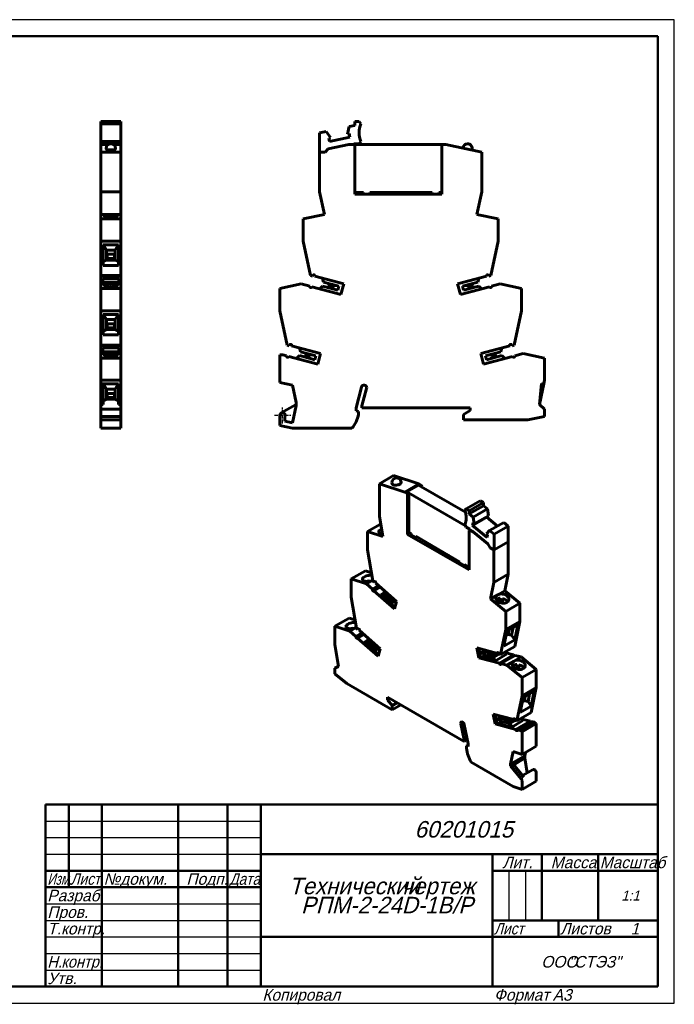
# Model space of a CAD drawing. Header units: millimetres. Extents: x 0 to 420, y 0 to 297.
# Tile 2 of 2: x 222 to 420, y 0 to 297. Entities that reach past the tile are written whole.
import ezdxf

# ---------------------------------------------------------------- set-up
doc = ezdxf.new("R2010")
doc.units = ezdxf.units.MM
doc.linetypes.add('CENTER_per1_scale0.031496', pattern=[1.6, 1, -0.2, 0.2, -0.2])
doc.styles.add('TextStyle_10', font='T-FLEX Type A.TTF', dxfattribs={"oblique": 15, "height": 3.5})
doc.styles.add('TextStyle_2', font='T-FLEX Type A.TTF', dxfattribs={"oblique": 15, "height": 3.5})
doc.styles.add('TextStyle_3', font='T-FLEX Type A.TTF', dxfattribs={"width": 0.744064, "oblique": 15, "height": 3.5})
doc.styles.add('TextStyle_4', font='T-FLEX Type A.TTF', dxfattribs={"width": 0.883061, "oblique": 15, "height": 3.5})
doc.styles.add('TextStyle_5', font='T-FLEX Type A.TTF', dxfattribs={"width": 0.883061, "oblique": 15, "height": 3.5})
doc.styles.add('TextStyle_6', font='T-FLEX Type A.TTF', dxfattribs={"width": 0.94413, "oblique": 15, "height": 3.5})
doc.styles.add('TextStyle_7', font='T-FLEX Type A.TTF', dxfattribs={"width": 0.98844, "oblique": 15, "height": 3.5})
doc.styles.add('TextStyle_8', font='T-FLEX Type A.TTF', dxfattribs={"oblique": 15, "height": 5})
doc.styles.add('TextStyle_9', font='T-FLEX Type A.TTF', dxfattribs={"oblique": 15, "height": 3})

# ---------------------------------------------------------------- blocks, each defined once
blk = doc.blocks.new('_FR1Страница_1')
at = {"color": 7, "linetype": 'Continuous', "lineweight": 25}
for p, q in [((420, 297), (0, 297)), ((420, 0), (420, 297)), ((230, 55), (295, 55)), ((230, 50), (295, 50)), ((230, 45), (295, 45)), ((370, 40), (370, 25)), ((375, 40), (375, 25)), ((230, 30), (295, 30)), ((230, 25), (295, 25)), ((230, 20), (295, 20)), ((365, 20), (415, 20)), ((385, 20), (385, 20)), ((230, 15), (295, 15)), ((230, 10), (295, 10)), ((0, 0), (420, 0))]:
    blk.add_line(p, q, dxfattribs=at)
at = {"color": 7, "linetype": 'Continuous', "lineweight": 50}
for p, q in [((20, 292), (415, 292)), ((415, 292), (415, 5)), ((230, 5), (230, 60)), ((230, 60), (415, 60)), ((237, 60), (237, 35)), ((247, 60), (247, 5)), ((270, 60), (270, 5)), ((285, 60), (285, 5)), ((295, 60), (295, 5)), ((295, 45), (415, 45)), ((365, 45), (365, 5)), ((380, 45), (380, 25)), ((397, 45), (397, 25)), ((230, 40), (295, 40)), ((365, 40), (415, 40)), ((230, 35), (295, 35)), ((365, 25), (415, 25)), ((385, 25), (385, 20)), ((295, 20), (415, 20)), ((415, 5), (20, 5))]:
    blk.add_line(p, q, dxfattribs=at)
at = {"color": 7, "oblique": 15}
for s, height, style, p in [('60201015', 5, 'TextStyle_8', (341.48, 50)), ('Лит.', 3.5, 'TextStyle_2', (368.03, 40.76)), ('Масса', 3.5, 'TextStyle_2', (382.65, 40.76)), ('№', 3.5, 'TextStyle_2', (247.5, 35.75)), ('Подп.', 3.5, 'TextStyle_2', (272.53, 35.75)), ('докум.', 3.5, 'TextStyle_2', (252.5, 35.75)), ('Технический', 5, 'TextStyle_8', (303.55, 32.88)), ('чертеж', 5, 'TextStyle_8', (337.51, 32.88)), ('Разраб.', 3.5, 'TextStyle_2', (230.5, 30.75)), ('1:1', 3, 'TextStyle_9', (403.99, 31)), ('РПМ-2-24D-1B/P', 5, 'TextStyle_8', (307.18, 27.12)), ('Пров.', 3.5, 'TextStyle_2', (230.5, 25.75)), ('Т.контр.', 3.5, 'TextStyle_2', (230.5, 20.75)), ('Листов', 3.5, 'TextStyle_2', (385.5, 20.75)), ('1', 3.5, 'TextStyle_10', (406.78, 20.75)), ('ООО', 3.5, 'TextStyle_2', (379.78, 10.75)), ('"СТЭЗ"', 3.5, 'TextStyle_2', (388.03, 10.75)), ('Утв.', 3.5, 'TextStyle_2', (230.5, 5.75)), ('Копировал', 3.5, 'TextStyle_2', (295.5, 0.75)), ('Формат', 3.5, 'TextStyle_2', (365.5, 0.75)), ('A3', 3.5, 'TextStyle_2', (383.24, 0.75))]:
    blk.add_text(s, height=height, dxfattribs=dict(at, style=style)).set_placement(p)
for s, style, width, p in [('Масштаб', 'TextStyle_7', 0.98844, (397.5, 40.76)), ('Изм.', 'TextStyle_3', 0.744064, (230.5, 35.75)), ('Лист', 'TextStyle_4', 0.883061, (237.5, 35.75)), ('Дата', 'TextStyle_5', 0.883061, (285.5, 35.75)), ('Лист', 'TextStyle_4', 0.883061, (365.5, 20.75)), ('Н.', 'TextStyle_6', 0.94413, (230.5, 10.75)), ('контр.', 'TextStyle_6', 0.94413, (234.75, 10.75))]:
    blk.add_text(s, height=3.5, dxfattribs=dict(at, style=style, width=width)).set_placement(p)
blk = doc.blocks.new('Страница_1')
at = {"color": 7, "linetype": 'Continuous', "lineweight": 60}
for p, q in [((246.679, 265.548), (246.679, 266.232)), ((252.729, 266.232), (246.679, 266.232)), ((246.679, 262.882), (246.679, 265.548)), ((252.729, 265.548), (246.679, 265.548)), ((252.729, 266.232), (252.729, 265.548)), ((252.729, 262.882), (252.729, 265.548)), ((321.693, 264.726), (321.226, 262.474)), ((323.399, 265.088), (321.693, 264.726)), ((323.399, 266.232), (323.399, 265.088)), ((324.761, 266.232), (323.399, 266.232)), ((325.248, 265.548), (324.761, 266.232)), ((246.679, 260.215), (246.679, 262.882)), ((252.729, 260.215), (252.729, 262.882)), ((314.73, 263.245), (312.799, 262.835)), ((312.799, 262.835), (312.799, 257.032)), ((316.072, 261.379), (314.73, 263.245)), ((321.226, 262.474), (321.743, 262.584)), ((321.743, 262.584), (321.965, 261.537)), ((246.654, 259.337), (246.654, 257.032)), ((246.654, 259.337), (248.962, 259.337)), ((252.729, 260.215), (246.679, 260.215)), ((246.679, 259.532), (246.679, 260.215)), ((246.679, 259.332), (246.679, 259.532)), ((249.485, 259.532), (246.679, 259.532)), ((247.154, 259.337), (247.154, 259.532)), ((252.729, 259.532), (249.916, 259.532)), ((250.443, 259.337), (252.754, 259.337)), ((252.254, 259.532), (252.254, 259.337)), ((252.729, 260.215), (252.729, 259.532)), ((252.729, 259.532), (252.729, 259.332)), ((252.754, 259.337), (252.754, 257.032)), ((315.426, 258.009), (321.649, 259.332)), ((315.556, 261.269), (316.072, 261.379)), ((315.778, 260.222), (315.556, 261.269)), ((321.965, 261.537), (315.778, 260.222)), ((323.249, 259.332), (321.649, 259.332)), ((323.134, 259.532), (324.761, 259.532)), ((323.249, 259.332), (323.134, 259.532)), ((323.449, 258.985), (323.249, 259.332)), ((323.313, 259.332), (349.888, 259.332)), ((323.449, 258.985), (323.449, 244.332)), ((324.761, 259.532), (325.248, 260.215)), ((349.952, 259.337), (349.749, 258.985)), ((349.749, 258.985), (349.749, 244.332)), ((349.952, 259.337), (350.952, 259.337)), ((350.952, 259.337), (361.799, 257.032)), ((246.654, 257.032), (246.654, 245.053)), ((246.654, 257.032), (252.754, 257.032)), ((248.304, 258.15), (248.304, 257.952)), ((251.104, 257.952), (251.104, 258.15)), ((252.754, 257.032), (252.754, 245.053)), ((312.799, 257.032), (312.899, 257.032)), ((312.799, 245.053), (312.799, 256.982)), ((312.899, 256.982), (312.799, 256.982)), ((312.899, 257.032), (314.449, 257.032)), ((312.899, 257.032), (312.899, 256.982)), ((314.449, 257.032), (315.426, 258.009)), ((358.848, 257.659), (358.884, 258.007)), ((361.799, 257.032), (361.799, 245.053)), ((246.654, 238.204), (246.654, 245.053)), ((246.654, 245.053), (252.754, 245.053)), ((252.754, 245.053), (252.754, 238.204)), ((312.799, 245.053), (314.255, 238.204)), ((326.019, 244.832), (323.449, 244.832)), ((349.749, 244.332), (323.449, 244.332)), ((323.989, 244.832), (323.989, 244.332)), ((325.009, 244.832), (325.009, 244.332)), ((326.019, 244.832), (326.019, 244.332)), ((328.019, 244.332), (328.019, 244.832)), ((346.809, 244.832), (328.019, 244.832)), ((329.029, 244.832), (329.029, 244.332)), ((330.049, 244.832), (330.049, 244.332)), ((333.399, 244.532), (333.199, 244.332)), ((334.069, 244.532), (333.399, 244.532)), ((334.069, 244.832), (334.069, 244.332)), ((335.089, 244.832), (335.089, 244.332)), ((345.689, 244.832), (345.689, 244.332)), ((346.149, 244.832), (346.149, 244.332)), ((346.809, 244.832), (346.809, 244.332)), ((348.809, 244.332), (348.809, 244.832)), ((349.749, 244.832), (348.809, 244.832)), ((349.469, 244.832), (349.469, 244.332)), ((360.343, 238.204), (361.799, 245.053)), ((246.654, 236.832), (246.654, 238.204)), ((246.654, 238.204), (249.704, 238.204)), ((249.704, 238.204), (252.754, 238.204)), ((252.754, 236.832), (252.754, 238.204)), ((314.255, 238.204), (307.799, 236.832)), ((366.799, 236.832), (360.343, 238.204)), ((246.654, 236.832), (246.654, 230.098)), ((252.754, 236.832), (246.654, 236.832)), ((252.754, 236.832), (252.754, 230.098)), ((307.799, 236.832), (307.799, 230.098)), ((366.799, 236.832), (366.799, 230.098)), ((246.654, 219.729), (246.654, 230.098)), ((252.754, 230.098), (246.654, 230.098)), ((252.054, 229.009), (247.354, 229.009)), ((247.354, 229.009), (247.354, 222.785)), ((247.529, 229.009), (248.404, 227.44)), ((251.88, 229.009), (251.004, 227.44)), ((252.054, 222.785), (252.054, 229.009)), ((252.754, 219.729), (252.754, 230.098)), ((307.799, 230.098), (310.003, 219.729)), ((364.595, 219.729), (366.799, 230.098)), ((248.404, 224.408), (248.404, 227.44)), ((248.404, 227.44), (251.004, 227.44)), ((248.604, 226.153), (248.404, 226.349)), ((250.804, 226.153), (248.604, 226.153)), ((248.604, 226.153), (248.604, 224.923)), ((251.004, 226.349), (250.804, 226.153)), ((250.804, 226.153), (250.804, 224.923)), ((251.004, 227.44), (251.004, 224.408)), ((247.354, 223.944), (248.404, 224.408)), ((248.404, 225.119), (248.604, 224.923)), ((251.004, 224.695), (248.404, 224.695)), ((251.004, 224.408), (248.404, 224.408)), ((248.604, 224.923), (250.804, 224.923)), ((250.804, 224.923), (251.004, 225.119)), ((252.054, 223.944), (251.004, 224.408)), ((247.354, 222.785), (252.054, 222.785)), ((246.654, 219.557), (246.654, 219.729)), ((246.654, 219.729), (252.754, 219.729)), ((246.654, 219.557), (252.754, 219.557)), ((246.654, 219.523), (246.654, 219.551)), ((246.654, 219.523), (252.754, 219.523)), ((246.654, 217.204), (246.654, 219.523)), ((246.654, 215.832), (246.654, 217.204)), ((249.704, 217.204), (246.654, 217.204)), ((247.304, 217.719), (247.304, 218.89)), ((252.104, 218.89), (247.304, 218.89)), ((247.304, 217.719), (247.304, 217.204)), ((247.304, 217.719), (252.104, 217.719)), ((248.254, 217.204), (248.254, 217.362)), ((251.154, 217.362), (248.254, 217.362)), ((252.754, 217.204), (249.704, 217.204)), ((251.154, 217.362), (251.154, 217.204)), ((252.104, 218.89), (252.104, 217.719)), ((252.104, 217.204), (252.104, 217.719)), ((252.754, 219.557), (252.754, 219.729)), ((252.754, 219.523), (252.754, 219.551)), ((252.754, 217.204), (252.754, 219.523)), ((252.754, 215.832), (252.754, 217.204)), ((307.255, 217.204), (300.799, 215.832)), ((309.814, 216.518), (307.255, 217.204)), ((310.003, 219.729), (310.644, 219.557)), ((310.644, 219.557), (310.703, 219.777)), ((311.363, 219.613), (311.351, 219.523)), ((311.351, 219.523), (320.086, 217.182)), ((314.015, 217.722), (313.701, 218.893)), ((318.655, 216.478), (314.015, 217.722)), ((315.359, 217.362), (315.787, 216.934)), ((320.086, 217.182), (319.232, 213.994)), ((354.514, 217.183), (363.247, 219.523)), ((355.368, 213.995), (354.514, 217.183)), ((360.573, 217.719), (355.942, 216.478)), ((358.811, 216.934), (359.239, 217.362)), ((360.573, 217.719), (360.887, 218.89)), ((363.247, 219.523), (363.235, 219.613)), ((363.895, 219.777), (363.954, 219.557)), ((363.954, 219.557), (364.595, 219.729)), ((367.343, 217.204), (364.783, 216.518)), ((373.799, 215.832), (367.343, 217.204)), ((246.654, 215.832), (246.654, 209.098)), ((252.754, 215.832), (246.654, 215.832)), ((252.754, 215.832), (252.754, 209.098)), ((300.799, 215.832), (300.799, 209.098)), ((309.803, 216.427), (309.814, 216.518)), ((319.232, 213.994), (310.491, 216.337)), ((312.847, 215.705), (313.704, 216.563)), ((313.704, 216.563), (318.345, 215.319)), ((315.037, 216.206), (315.634, 216.366)), ((316.175, 216.29), (317.353, 215.585)), ((316.293, 216.729), (317.641, 216.75)), ((318.345, 215.319), (318.655, 216.478)), ((364.107, 216.337), (355.368, 213.995)), ((355.942, 216.478), (356.253, 215.319)), ((356.253, 215.319), (360.884, 216.56)), ((356.957, 216.75), (358.305, 216.729)), ((357.245, 215.585), (358.423, 216.29)), ((358.964, 216.366), (359.561, 216.206)), ((361.741, 215.703), (360.884, 216.56)), ((364.783, 216.518), (364.795, 216.427)), ((373.799, 215.832), (373.799, 209.098)), ((246.654, 198.729), (246.654, 209.098)), ((252.754, 209.098), (246.654, 209.098)), ((252.754, 198.729), (252.754, 209.098)), ((300.799, 209.098), (303.003, 198.729)), ((371.595, 198.729), (373.799, 209.098)), ((247.354, 208.009), (247.354, 201.785)), ((252.054, 208.009), (247.354, 208.009)), ((247.529, 208.009), (248.404, 206.44)), ((248.404, 203.408), (248.404, 206.44)), ((251.004, 206.44), (248.404, 206.44)), ((248.604, 205.153), (248.404, 205.349)), ((251.004, 205.349), (250.804, 205.153)), ((251.88, 208.009), (251.004, 206.44)), ((251.004, 206.44), (251.004, 203.408)), ((252.054, 201.785), (252.054, 208.009)), ((247.354, 202.944), (248.404, 203.408)), ((248.404, 204.102), (248.604, 203.906)), ((251.004, 203.678), (248.404, 203.678)), ((251.004, 203.408), (248.404, 203.408)), ((250.804, 205.153), (248.604, 205.153)), ((248.604, 205.153), (248.604, 203.906)), ((248.604, 203.906), (250.804, 203.906)), ((250.804, 205.153), (250.804, 203.906)), ((250.804, 203.906), (251.004, 204.102)), ((252.054, 202.944), (251.004, 203.408)), ((247.354, 201.785), (252.054, 201.785)), ((246.654, 198.557), (246.654, 198.729)), ((246.654, 198.729), (252.754, 198.729)), ((246.654, 198.557), (252.754, 198.557)), ((246.654, 198.523), (246.654, 198.551)), ((246.654, 196.204), (246.654, 198.523)), ((246.654, 198.523), (252.754, 198.523)), ((252.104, 197.89), (247.304, 197.89)), ((247.304, 196.719), (247.304, 197.89)), ((247.304, 196.719), (247.304, 196.204)), ((247.304, 196.719), (252.104, 196.719)), ((248.254, 196.204), (248.254, 196.362)), ((251.154, 196.362), (248.254, 196.362)), ((251.154, 196.362), (251.154, 196.204)), ((252.104, 197.89), (252.104, 196.719)), ((252.104, 196.204), (252.104, 196.719)), ((252.754, 198.557), (252.754, 198.729)), ((252.754, 198.523), (252.754, 198.551)), ((252.754, 198.523), (252.754, 196.204)), ((303.003, 198.729), (303.644, 198.557)), ((303.644, 198.557), (303.703, 198.777)), ((304.363, 198.613), (304.351, 198.523)), ((304.351, 198.523), (313.086, 196.182)), ((307.015, 196.722), (306.701, 197.893)), ((311.655, 195.478), (307.015, 196.722)), ((308.359, 196.362), (308.787, 195.934)), ((361.512, 196.182), (370.247, 198.523)), ((367.573, 196.719), (362.942, 195.478)), ((365.811, 195.934), (366.239, 196.362)), ((367.573, 196.719), (367.887, 197.89)), ((370.247, 198.523), (370.235, 198.613)), ((370.895, 198.777), (370.954, 198.557)), ((370.954, 198.557), (371.595, 198.729)), ((246.654, 194.832), (246.654, 196.204)), ((249.704, 196.204), (246.654, 196.204)), ((252.754, 194.832), (246.654, 194.832)), ((246.654, 194.832), (246.654, 188.098)), ((252.754, 196.204), (249.704, 196.204)), ((252.754, 194.832), (252.754, 196.204)), ((252.754, 194.832), (252.754, 188.098)), ((301.644, 195.832), (300.799, 195.832)), ((300.799, 195.832), (300.799, 187.432)), ((302.814, 195.518), (301.644, 195.832)), ((302.803, 195.427), (302.814, 195.518)), ((312.232, 192.994), (303.491, 195.337)), ((305.847, 194.705), (306.704, 195.563)), ((306.704, 195.563), (311.345, 194.319)), ((308.634, 195.366), (308.037, 195.206)), ((310.353, 194.585), (309.175, 195.29)), ((309.293, 195.729), (310.641, 195.75)), ((311.345, 194.319), (311.655, 195.478)), ((313.086, 196.182), (312.232, 192.994)), ((362.366, 192.994), (361.512, 196.182)), ((371.107, 195.337), (362.366, 192.994)), ((362.942, 195.478), (363.253, 194.319)), ((363.253, 194.319), (367.884, 195.56)), ((363.957, 195.75), (365.305, 195.729)), ((364.245, 194.585), (365.423, 195.29)), ((365.964, 195.366), (366.561, 195.206)), ((368.741, 194.703), (367.884, 195.56)), ((374.343, 196.204), (371.783, 195.518)), ((371.783, 195.518), (371.795, 195.427)), ((380.799, 194.832), (374.343, 196.204)), ((380.799, 194.832), (380.799, 188.098)), ((252.754, 188.098), (246.654, 188.098)), ((246.654, 188.098), (246.654, 187.009)), ((252.754, 188.098), (252.754, 180.785)), ((300.799, 187.432), (304.581, 186.635)), ((380.799, 188.098), (380.567, 187.009)), ((252.054, 187.009), (246.654, 187.009)), ((246.654, 180.785), (246.654, 187.003)), ((247.354, 187.009), (247.354, 180.785)), ((248.404, 185.44), (247.529, 187.009)), ((251.004, 185.44), (248.404, 185.44)), ((248.404, 185.44), (248.404, 182.408)), ((251.88, 187.009), (251.004, 185.44)), ((251.004, 185.44), (251.004, 182.408)), ((252.054, 180.785), (252.054, 187.009)), ((304.581, 186.635), (305.69, 181.365)), ((323.799, 179.832), (325.477, 186.04)), ((327.019, 185.616), (325.558, 180.4)), ((327.019, 185.616), (327.049, 185.832)), ((379.245, 180.785), (379.847, 187.162)), ((379.245, 180.785), (380.567, 187.009)), ((379.847, 187.162), (380.567, 187.009)), ((247.354, 181.944), (248.404, 182.408)), ((248.604, 184.153), (248.404, 184.349)), ((248.404, 183.119), (248.604, 182.923)), ((251.004, 182.695), (248.404, 182.695)), ((251.004, 182.408), (248.404, 182.408)), ((250.804, 184.153), (248.604, 184.153)), ((248.604, 184.153), (248.604, 182.923)), ((248.604, 182.923), (250.804, 182.923)), ((251.004, 184.349), (250.804, 184.153)), ((250.804, 184.153), (250.804, 182.923)), ((250.804, 182.923), (251.004, 183.119)), ((251.004, 182.408), (252.054, 181.944)), ((247.354, 180.785), (246.654, 180.785)), ((246.654, 179.386), (246.654, 180.785)), ((246.654, 177.205), (246.654, 179.386)), ((246.654, 179.386), (252.754, 179.386)), ((252.054, 180.785), (252.754, 180.785)), ((252.754, 179.386), (252.754, 180.785)), ((252.754, 177.205), (252.754, 179.386)), ((305.691, 180.826), (301.199, 178.232)), ((304.598, 175.232), (305.691, 180.496)), ((305.69, 181.365), (305.691, 180.496)), ((323.799, 178.882), (323.799, 179.832)), ((324.599, 178.667), (323.799, 178.882)), ((324.599, 177.793), (324.599, 178.667)), ((325.558, 180.4), (325.558, 179.832)), ((325.558, 179.832), (358.299, 179.832)), ((358.299, 178.932), (356.299, 177.777)), ((358.299, 179.832), (358.299, 178.932)), ((380.799, 179.386), (379.245, 180.785)), ((380.799, 177.205), (380.799, 179.386)), ((246.654, 176.132), (246.654, 177.205)), ((246.654, 177.205), (252.754, 177.205)), ((246.654, 176.132), (252.754, 176.132)), ((246.654, 173.632), (246.654, 176.126)), ((252.754, 176.132), (252.754, 177.205)), ((252.754, 173.632), (252.754, 176.126)), ((300.799, 177.539), (300.799, 174.432)), ((302.299, 177.152), (302.299, 175.732)), ((302.299, 175.732), (304.598, 175.232)), ((356.299, 177.777), (356.299, 176.132)), ((356.299, 176.132), (375.749, 176.132)), ((375.749, 176.132), (380.799, 177.205)), ((252.754, 173.632), (246.654, 173.632)), ((300.799, 174.432), (304.599, 173.632)), ((304.599, 173.632), (322.582, 173.632)), ((335.162, 159.34), (330.848, 156.849)), ((342.831, 156.794), (335.162, 159.34)), ((338.518, 154.304), (330.848, 156.849)), ((330.848, 156.849), (330.848, 147.069)), ((334.656, 157.131), (334.678, 156.874)), ((337.453, 157.283), (337.446, 157.368)), ((342.831, 156.794), (338.518, 154.304)), ((339.015, 154.425), (342.622, 156.507)), ((342.692, 156.421), (339.157, 154.379)), ((342.622, 156.507), (342.686, 156.47)), ((342.622, 156.38), (342.622, 156.507)), ((356.876, 148.232), (342.692, 156.421)), ((343.539, 156.386), (342.831, 156.794)), ((343.539, 156.386), (343.185, 156.182)), ((343.185, 156.182), (343.208, 156.123)), ((343.538, 155.932), (343.682, 156.015)), ((343.539, 156.386), (343.682, 156.015)), ((343.682, 156.015), (343.682, 155.849)), ((339.225, 153.895), (338.518, 154.304)), ((339.579, 154.1), (339.015, 154.425)), ((339.579, 154.1), (339.225, 153.895)), ((339.369, 153.525), (339.225, 153.895)), ((339.369, 153.525), (339.722, 153.729)), ((339.369, 153.525), (339.369, 141.561)), ((339.722, 153.729), (339.579, 154.1)), ((339.616, 154.114), (356.892, 144.14)), ((339.722, 141.765), (339.722, 153.729)), ((357.055, 149.251), (361.333, 151.721)), ((361.333, 151.721), (362.297, 151.165)), ((357.055, 149.251), (356.711, 148.892)), ((358.019, 148.695), (357.055, 149.251)), ((362.297, 151.165), (358.019, 148.695)), ((358.019, 147.761), (362.297, 150.231)), ((358.019, 147.761), (358.019, 148.695)), ((359.225, 146.769), (363.503, 149.239)), ((362.297, 151.165), (362.297, 150.231)), ((362.297, 150.231), (363.503, 149.239)), ((363.503, 149.239), (363.833, 147.21)), ((330.848, 147.069), (331.878, 140.882)), ((359.225, 146.769), (358.019, 147.761)), ((359.033, 144.277), (363.311, 146.746)), ((359.555, 144.74), (359.225, 146.769)), ((359.555, 144.74), (363.833, 147.21)), ((363.349, 146.93), (363.311, 146.746)), ((363.311, 146.746), (366.534, 144.094)), ((327.313, 142.397), (331.247, 144.669)), ((356.711, 144.537), (357.055, 143.78)), ((357.055, 143.78), (358.207, 143.116)), ((358.107, 142.989), (357.966, 142.788)), ((357.966, 142.788), (357.966, 130.824)), ((358.107, 142.989), (358.125, 143)), ((359.239, 142.336), (358.107, 142.989)), ((358.207, 143.116), (358.125, 143)), ((359.256, 142.346), (358.125, 143)), ((359.033, 144.277), (359.19, 145.04)), ((363.407, 140.677), (359.033, 144.277)), ((359.19, 145.04), (359.555, 144.74)), ((364.149, 142.717), (368.427, 145.187)), ((365.514, 141.594), (369.792, 144.064)), ((368.427, 145.187), (369.792, 144.064)), ((369.792, 144.064), (369.792, 139.325)), ((327.313, 142.397), (327.313, 136.899)), ((327.313, 142.397), (331.878, 140.882)), ((339.369, 141.561), (339.722, 141.765)), ((357.966, 130.824), (339.369, 141.561)), ((339.722, 142.214), (340.422, 141.81)), ((340.422, 141.401), (340.422, 141.81)), ((340.422, 141.401), (341.837, 140.585)), ((341.837, 140.993), (341.837, 140.585)), ((341.837, 140.993), (355.123, 133.322)), ((342.049, 140.707), (341.837, 140.585)), ((342.049, 140.871), (342.049, 140.707)), ((359.256, 142.346), (359.239, 142.336)), ((363.639, 138.716), (359.239, 142.336)), ((363.656, 138.726), (359.256, 142.346)), ((364.149, 142.717), (363.2, 141.741)), ((363.2, 141.741), (363.565, 141.441)), ((363.565, 141.441), (363.407, 140.677)), ((365.514, 141.594), (364.149, 142.717)), ((365.514, 136.855), (365.514, 141.594)), ((328.871, 127.533), (327.313, 136.899)), ((363.656, 138.726), (363.639, 138.716)), ((364.365, 137.458), (363.639, 138.716)), ((364.383, 137.468), (363.656, 138.726)), ((364.365, 137.458), (364.383, 137.468)), ((365.496, 136.804), (364.365, 137.458)), ((365.443, 136.855), (364.383, 137.468)), ((365.443, 136.896), (365.514, 136.855)), ((365.443, 136.855), (365.443, 136.896)), ((365.443, 136.855), (365.479, 136.876)), ((365.496, 127.065), (365.496, 136.804)), ((369.792, 139.325), (365.514, 136.855)), ((369.759, 139.324), (369.81, 139.295)), ((369.81, 129.555), (369.81, 139.295)), ((350.499, 135.91), (350.57, 135.951)), ((351.743, 135.192), (350.499, 135.91)), ((351.743, 135.192), (351.673, 135.314)), ((351.743, 135.192), (351.814, 135.233)), ((355.123, 132.914), (355.123, 133.322)), ((355.123, 132.914), (356.537, 132.097)), ((356.537, 132.506), (357.966, 131.681)), ((356.537, 132.506), (356.537, 132.097)), ((356.75, 132.22), (356.537, 132.097)), ((356.75, 132.383), (356.75, 132.22)), ((322.363, 128.109), (326.676, 130.599)), ((322.363, 128.109), (326.928, 126.594)), ((322.363, 128.109), (322.363, 122.611)), ((326.676, 130.599), (328.46, 130.007)), ((369.81, 129.555), (365.496, 127.065)), ((369.81, 129.555), (368.78, 124.557)), ((326.928, 126.594), (328.844, 127.7)), ((326.928, 126.594), (328.738, 124.989)), ((327.645, 127.529), (327.642, 127.393)), ((327.645, 127.529), (327.667, 127.395)), ((328.335, 127.534), (328.337, 127.618)), ((328.738, 124.989), (328.729, 124.919)), ((330.643, 126.089), (328.738, 124.989)), ((329.325, 127.131), (328.871, 127.533)), ((331.121, 125.665), (329.216, 124.565)), ((329.608, 127.294), (329.325, 127.131)), ((329.366, 127.287), (329.325, 127.131)), ((329.366, 127.287), (329.462, 127.342)), ((329.824, 126.815), (329.833, 126.884)), ((335.999, 121.339), (329.824, 126.815)), ((364.467, 122.067), (365.496, 127.065)), ((323.921, 113.244), (322.363, 122.611)), ((329.216, 124.565), (335.395, 119.085)), ((331.955, 123.696), (331.349, 123.346)), ((331.349, 123.346), (335.541, 119.629)), ((331.955, 123.696), (332.648, 124.096)), ((331.955, 123.696), (335.229, 120.793)), ((332.121, 124.778), (332.175, 124.516)), ((335.449, 121.612), (332.175, 124.516)), ((335.2, 121.803), (333.562, 123.255)), ((364.467, 122.067), (366.624, 123.312)), ((364.467, 122.067), (369.032, 118.311)), ((366.624, 123.312), (368.78, 124.557)), ((367.414, 122.272), (367.393, 120.93)), ((368.106, 122.192), (367.959, 121.478)), ((368.084, 120.787), (368.106, 122.192)), ((368.78, 124.557), (373.345, 120.801)), ((335.229, 120.793), (335.449, 121.612)), ((335.999, 121.339), (335.395, 119.085)), ((367.959, 121.478), (367.949, 120.798)), ((373.345, 120.801), (369.032, 118.311)), ((373.345, 120.801), (373.345, 115.303)), ((317.413, 113.82), (321.727, 116.31)), ((321.727, 116.31), (323.51, 115.718)), ((369.032, 118.311), (369.032, 112.813)), ((317.413, 113.82), (317.413, 108.322)), ((317.413, 113.82), (321.978, 112.305)), ((321.978, 112.305), (323.894, 113.411)), ((322.692, 113.104), (322.695, 113.241)), ((322.695, 113.241), (322.718, 113.106)), ((323.387, 113.329), (323.385, 113.245)), ((324.375, 112.842), (323.921, 113.244)), ((324.658, 113.006), (324.375, 112.842)), ((324.417, 112.998), (324.375, 112.842)), ((324.417, 112.998), (324.512, 113.053)), ((373.345, 115.303), (369.032, 112.813)), ((372.687, 114.223), (369.363, 112.304)), ((371.31, 113.427), (370.841, 111.153)), ((371.751, 109.681), (372.687, 114.223)), ((373.345, 115.303), (371.787, 107.736)), ((321.978, 112.305), (323.788, 110.7)), ((323.788, 110.7), (323.78, 110.631)), ((325.693, 111.8), (323.788, 110.7)), ((326.171, 111.376), (324.266, 110.276)), ((324.266, 110.276), (330.447, 104.795)), ((324.874, 112.526), (324.883, 112.595)), ((324.874, 112.526), (331.051, 107.049)), ((327.171, 110.489), (327.225, 110.227)), ((330.499, 107.324), (327.225, 110.227)), ((369.032, 112.813), (367.473, 105.246)), ((369.363, 112.304), (368.428, 107.762)), ((369.735, 111.313), (369.082, 110.936)), ((369.735, 111.313), (369.243, 111.718)), ((370.016, 112.681), (369.735, 111.313)), ((370.841, 111.153), (369.735, 111.313)), ((370.841, 111.153), (371.751, 109.681)), ((317.413, 108.322), (318.512, 101.717)), ((327.005, 109.407), (326.399, 109.057)), ((326.399, 109.057), (330.593, 105.338)), ((327.005, 109.407), (327.698, 109.807)), ((327.005, 109.407), (330.28, 106.504)), ((330.28, 106.504), (330.499, 107.324)), ((331.051, 107.049), (330.447, 104.795)), ((366.52, 105.628), (360.344, 107.283)), ((360.947, 104.332), (360.344, 107.283)), ((360.887, 107.138), (361.407, 104.597)), ((371.787, 107.736), (367.473, 105.246)), ((368.428, 107.762), (371.751, 109.681)), ((360.947, 104.332), (361.407, 104.597)), ((360.947, 104.332), (367.129, 102.676)), ((361.407, 104.597), (365.922, 103.387)), ((365.096, 105.511), (361.815, 106.39)), ((361.815, 106.39), (362.035, 105.317)), ((363.235, 106.01), (362.035, 105.317)), ((362.035, 105.317), (365.316, 104.437)), ((363.408, 105.517), (363.936, 105.822)), ((363.408, 105.517), (364.241, 105.611)), ((365.045, 105.078), (363.408, 105.517)), ((364.623, 105.452), (365.045, 105.078)), ((365.045, 105.078), (366.164, 105.724)), ((365.221, 105.976), (365.096, 105.511)), ((365.096, 105.511), (365.687, 105.852)), ((367.01, 105.416), (365.316, 104.437)), ((365.316, 104.437), (365.922, 103.387)), ((365.922, 103.387), (369.316, 105.347)), ((366.512, 105.707), (366.52, 105.628)), ((366.821, 105.802), (366.52, 105.628)), ((367.02, 105.368), (366.978, 105.571)), ((367.473, 105.246), (367.02, 105.368)), ((371.442, 105.166), (367.129, 102.676)), ((371.92, 105.038), (367.607, 102.548)), ((369.316, 105.347), (368.899, 106.069)), ((369.051, 105.807), (371.442, 105.166)), ((373.73, 104.553), (371.573, 103.308)), ((371.92, 105.038), (373.73, 104.553)), ((373.73, 104.553), (378.295, 100.797)), ((318.493, 101.832), (317.413, 101.209)), ((317.413, 101.209), (318.512, 101.717)), ((317.413, 99.428), (317.413, 101.209)), ((367.615, 102.469), (367.607, 102.548)), ((367.607, 102.548), (369.417, 102.063)), ((371.573, 103.308), (369.417, 102.063)), ((369.417, 102.063), (373.982, 98.307)), ((372.364, 102.268), (372.343, 100.926)), ((372.909, 101.474), (372.898, 100.794)), ((373.056, 102.188), (372.909, 101.474)), ((373.034, 100.783), (373.056, 102.188)), ((320.984, 96.49), (317.413, 99.428)), ((378.295, 100.797), (373.982, 98.307)), ((373.982, 98.307), (373.982, 92.809)), ((378.295, 100.797), (378.295, 95.299)), ((334.737, 88.549), (320.984, 96.49)), ((378.295, 95.299), (373.982, 92.809)), ((378.295, 95.299), (376.737, 87.732)), ((333.323, 92.387), (333.323, 91.652)), ((356.474, 79.021), (333.323, 92.387)), ((373.982, 92.809), (372.423, 85.242)), ((374.313, 92.3), (373.378, 87.758)), ((377.636, 94.218), (374.313, 92.3)), ((374.966, 92.677), (374.684, 91.309)), ((376.259, 93.423), (375.791, 91.149)), ((376.701, 89.677), (377.636, 94.218)), ((333.323, 91.652), (333.96, 92.02)), ((333.323, 91.652), (334.737, 89.893)), ((336.19, 90.732), (334.737, 89.893)), ((337.354, 90.06), (334.737, 88.549)), ((334.737, 89.893), (334.737, 88.549)), ((373.378, 87.758), (376.701, 89.677)), ((374.684, 91.309), (374.031, 90.932)), ((374.684, 91.309), (374.192, 91.714)), ((375.791, 91.149), (374.684, 91.309)), ((375.791, 91.149), (376.701, 89.677)), ((365.293, 87.279), (371.47, 85.624)), ((365.897, 84.328), (365.293, 87.279)), ((365.837, 87.133), (366.357, 84.593)), ((366.765, 86.386), (366.984, 85.313)), ((370.046, 85.506), (366.765, 86.386)), ((376.737, 87.732), (372.423, 85.242)), ((355.441, 84.34), (355.42, 84.528)), ((355.441, 84.34), (356.474, 79.485)), ((357.718, 78.302), (356.532, 84.057)), ((365.897, 84.328), (366.357, 84.593)), ((365.897, 84.328), (372.078, 82.672)), ((366.357, 84.593), (370.872, 83.383)), ((368.184, 86.005), (366.984, 85.313)), ((366.984, 85.313), (370.266, 84.433)), ((368.357, 85.512), (368.886, 85.817)), ((369.19, 85.607), (368.357, 85.512)), ((368.357, 85.512), (369.995, 85.074)), ((369.995, 85.074), (369.573, 85.448)), ((369.995, 85.074), (371.114, 85.72)), ((370.171, 85.972), (370.046, 85.506)), ((370.046, 85.506), (370.637, 85.847)), ((371.944, 85.402), (370.266, 84.433)), ((370.266, 84.433), (370.872, 83.383)), ((370.872, 83.383), (374.266, 85.343)), ((371.462, 85.703), (371.47, 85.624)), ((371.771, 85.797), (371.47, 85.624)), ((371.97, 85.363), (371.928, 85.567)), ((372.423, 85.242), (371.97, 85.363)), ((376.392, 85.162), (372.078, 82.672)), ((376.87, 85.034), (372.557, 82.543)), ((377.698, 84.812), (373.384, 82.322)), ((374.266, 85.343), (373.849, 86.065)), ((373.982, 81.977), (378.295, 84.467)), ((374.001, 85.803), (376.392, 85.162)), ((376.87, 85.034), (377.698, 84.812)), ((377.698, 84.812), (378.295, 84.467)), ((378.295, 84.467), (378.295, 77.608)), ((372.557, 82.543), (373.384, 82.322)), ((372.565, 82.465), (372.557, 82.543)), ((373.982, 81.977), (373.384, 82.322)), ((373.982, 81.977), (373.982, 75.118)), ((357.368, 80.001), (356.474, 79.485)), ((356.474, 79.021), (357.454, 79.586)), ((356.474, 79.021), (356.474, 79.485)), ((357.718, 78.005), (357.153, 77.678)), ((357.153, 76.964), (357.153, 77.678)), ((357.153, 77.678), (357.718, 77.527)), ((357.718, 77.527), (357.718, 78.302)), ((373.982, 75.118), (378.295, 77.608)), ((371.308, 76.012), (370.523, 72.161)), ((374.836, 74.652), (370.523, 72.161)), ((373.982, 75.118), (371.308, 76.012)), ((375.058, 75.74), (374.836, 74.652)), ((374.836, 74.652), (374.836, 73.943)), ((371.295, 65.402), (358.579, 72.743)), ((370.523, 71.721), (371.336, 72.191)), ((370.523, 71.721), (370.523, 72.161)), ((370.523, 71.721), (373.699, 67.77)), ((371.336, 72.191), (374.512, 68.24)), ((374.836, 73.943), (371.483, 72.007)), ((375.555, 69.527), (374.836, 73.943)), ((377.329, 70.551), (374.136, 68.707)), ((378.295, 69.531), (378.295, 66.994)), ((373.982, 67.041), (373.982, 64.504)), ((378.295, 66.994), (373.982, 64.504)), ((373.982, 64.504), (371.295, 65.402))]:
    blk.add_line(p, q, dxfattribs=at)
at = {"color": 7, "linetype": 'CENTER_per1_scale0.031496', "lineweight": 25}
for p, q in [((301.599, 175.073), (301.599, 180.006)), ((299.132, 177.539), (304.066, 177.539))]:
    blk.add_line(p, q, dxfattribs=at)
at = {"color": 7, "lineweight": 60, "flags": 128}
for points in [[(249.704, 257.659), (249.579, 257.66), (249.45, 257.664), (249.319, 257.67), (249.189, 257.679), (249.061, 257.691), (248.938, 257.707), (248.822, 257.724), (248.714, 257.745), (248.618, 257.767), (248.533, 257.791), (248.461, 257.817), (248.403, 257.844), (248.358, 257.871), (248.328, 257.898), (248.31, 257.925), (248.304, 257.952)], [(251.104, 257.952), (251.097, 257.922), (251.076, 257.893), (251.042, 257.865), (250.996, 257.838), (250.938, 257.813), (250.87, 257.789), (250.791, 257.767), (250.699, 257.745), (250.596, 257.726), (250.484, 257.708), (250.363, 257.693), (250.236, 257.681), (250.105, 257.671), (249.971, 257.664), (249.837, 257.66), (249.704, 257.659)], [(249.704, 237.372), (249.508, 237.374), (249.314, 237.38), (249.124, 237.39), (248.939, 237.404), (248.762, 237.421), (248.593, 237.442), (248.436, 237.467), (248.29, 237.494), (248.158, 237.524), (248.041, 237.557), (247.941, 237.592), (247.857, 237.629), (247.791, 237.667), (247.743, 237.707), (247.714, 237.747), (247.704, 237.788), (247.714, 237.829), (247.743, 237.869), (247.791, 237.909), (247.857, 237.947), (247.941, 237.984), (248.041, 238.019), (248.158, 238.052), (248.29, 238.082), (248.436, 238.109), (248.593, 238.134), (248.762, 238.155), (248.939, 238.172), (249.124, 238.186), (249.314, 238.196), (249.508, 238.202), (249.704, 238.204)], [(249.704, 238.204), (249.9, 238.202), (250.095, 238.196), (250.285, 238.186), (250.47, 238.172), (250.647, 238.155), (250.816, 238.134), (250.973, 238.109), (251.119, 238.082), (251.25, 238.052), (251.367, 238.019), (251.468, 237.984), (251.552, 237.947), (251.618, 237.909), (251.666, 237.869), (251.695, 237.829), (251.704, 237.788), (251.695, 237.747), (251.666, 237.707), (251.618, 237.667), (251.552, 237.629), (251.468, 237.592), (251.367, 237.557), (251.25, 237.524), (251.119, 237.494), (250.973, 237.467), (250.816, 237.442), (250.647, 237.421), (250.47, 237.404), (250.285, 237.39), (250.095, 237.38), (249.9, 237.374), (249.704, 237.372)], [(249.704, 216.372), (249.508, 216.374), (249.314, 216.38), (249.124, 216.39), (248.939, 216.404), (248.762, 216.421), (248.593, 216.442), (248.436, 216.467), (248.29, 216.494), (248.158, 216.524), (248.041, 216.557), (247.941, 216.592), (247.857, 216.629), (247.791, 216.667), (247.743, 216.707), (247.714, 216.747), (247.704, 216.788), (247.714, 216.829), (247.743, 216.869), (247.791, 216.909), (247.857, 216.947), (247.941, 216.984), (248.041, 217.019), (248.158, 217.052), (248.29, 217.082), (248.436, 217.109), (248.593, 217.134), (248.762, 217.155), (248.939, 217.172), (249.124, 217.186), (249.314, 217.196), (249.508, 217.202), (249.704, 217.204)], [(249.704, 217.204), (249.9, 217.202), (250.095, 217.196), (250.285, 217.186), (250.47, 217.172), (250.647, 217.155), (250.816, 217.134), (250.973, 217.109), (251.119, 217.082), (251.25, 217.052), (251.367, 217.019), (251.468, 216.984), (251.552, 216.947), (251.618, 216.909), (251.666, 216.869), (251.695, 216.829), (251.704, 216.788), (251.695, 216.747), (251.666, 216.707), (251.618, 216.667), (251.552, 216.629), (251.468, 216.592), (251.367, 216.557), (251.25, 216.524), (251.119, 216.494), (250.973, 216.467), (250.816, 216.442), (250.647, 216.421), (250.47, 216.404), (250.285, 216.39), (250.095, 216.38), (249.9, 216.374), (249.704, 216.372)], [(249.704, 195.372), (249.508, 195.374), (249.314, 195.38), (249.124, 195.39), (248.939, 195.404), (248.762, 195.421), (248.593, 195.442), (248.436, 195.467), (248.29, 195.494), (248.158, 195.524), (248.041, 195.557), (247.941, 195.592), (247.857, 195.629), (247.791, 195.667), (247.743, 195.707), (247.714, 195.747), (247.704, 195.788), (247.714, 195.829), (247.743, 195.869), (247.791, 195.909), (247.857, 195.947), (247.941, 195.984), (248.041, 196.019), (248.158, 196.052), (248.29, 196.082), (248.436, 196.109), (248.593, 196.134), (248.762, 196.155), (248.939, 196.172), (249.124, 196.186), (249.314, 196.196), (249.508, 196.202), (249.704, 196.204)], [(249.704, 196.204), (249.9, 196.202), (250.095, 196.196), (250.285, 196.186), (250.47, 196.172), (250.647, 196.155), (250.816, 196.134), (250.973, 196.109), (251.119, 196.082), (251.25, 196.052), (251.367, 196.019), (251.468, 195.984), (251.552, 195.947), (251.618, 195.909), (251.666, 195.869), (251.695, 195.829), (251.704, 195.788), (251.695, 195.747), (251.666, 195.707), (251.618, 195.667), (251.552, 195.629), (251.468, 195.592), (251.367, 195.557), (251.25, 195.524), (251.119, 195.494), (250.973, 195.467), (250.816, 195.442), (250.647, 195.421), (250.47, 195.404), (250.285, 195.39), (250.095, 195.38), (249.9, 195.374), (249.704, 195.372)], [(337.039, 156.756), (336.833, 156.653), (336.59, 156.563), (336.323, 156.492), (336.048, 156.445), (335.78, 156.424), (335.528, 156.427), (335.289, 156.454), (335.075, 156.507), (334.901, 156.583), (334.776, 156.677), (334.702, 156.782), (334.682, 156.875)], [(337.448, 157.283), (337.454, 157.254), (337.422, 157.121), (337.335, 156.989), (337.203, 156.865), (337.039, 156.756)], [(331.746, 141.671), (331.534, 141.696), (331.237, 141.77), (330.994, 141.875), (330.815, 142.008), (330.707, 142.163), (330.673, 142.334), (330.715, 142.515), (330.832, 142.698), (331.018, 142.878), (331.268, 143.046)], [(331.268, 143.046), (331.499, 143.161)], [(328.841, 127.717), (328.782, 127.688), (328.438, 127.561), (328.066, 127.463), (327.679, 127.396), (327.294, 127.364), (326.924, 127.368), (326.584, 127.408), (326.287, 127.481), (326.044, 127.587), (325.865, 127.719), (325.757, 127.874), (325.723, 128.045), (325.765, 128.226), (325.882, 128.41), (326.069, 128.589), (326.318, 128.757)], [(326.318, 128.757), (326.62, 128.907), (326.964, 129.035), (327.337, 129.133), (327.723, 129.2), (328.109, 129.232), (328.478, 129.228), (328.591, 129.215)], [(328.337, 127.618), (328.578, 127.613)], [(328.729, 124.919), (328.745, 124.81), (328.791, 124.696), (328.86, 124.592), (328.945, 124.512), (329.033, 124.466), (329.114, 124.46), (329.178, 124.494), (329.216, 124.565)], [(329.833, 126.884), (329.819, 126.985), (329.78, 127.09), (329.72, 127.189), (329.645, 127.27), (329.563, 127.324), (329.484, 127.346), (329.416, 127.333), (329.366, 127.287)], [(366.624, 123.312), (366.374, 123.131), (366.188, 122.913), (366.071, 122.666), (366.029, 122.401), (366.063, 122.127), (366.171, 121.855), (366.35, 121.595), (366.593, 121.357), (366.89, 121.151), (367.23, 120.984), (367.6, 120.863), (367.985, 120.792), (368.372, 120.774), (368.744, 120.81), (369.088, 120.898), (369.39, 121.036)], [(366.355, 122.009), (366.169, 121.861)], [(369.39, 121.036), (369.64, 121.217), (369.826, 121.435), (369.943, 121.681), (369.985, 121.946), (369.951, 122.22), (369.843, 122.493), (369.664, 122.752), (369.421, 122.99), (369.124, 123.197), (368.784, 123.364), (368.414, 123.485), (368.029, 123.556), (367.643, 123.574), (367.27, 123.538), (366.926, 123.449), (366.624, 123.312)], [(369.572, 121.167), (369.408, 121.435), (369.061, 121.759), (368.616, 122.018), (368.106, 122.192)], [(323.891, 113.429), (323.832, 113.4), (323.488, 113.273), (323.116, 113.174), (322.73, 113.107), (322.344, 113.075), (321.974, 113.079), (321.634, 113.119), (321.337, 113.193), (321.095, 113.298), (320.916, 113.431), (320.807, 113.585), (320.773, 113.757), (320.816, 113.937), (320.932, 114.121), (321.119, 114.3), (321.368, 114.468)], [(321.368, 114.468), (321.671, 114.619), (322.015, 114.746), (322.387, 114.845), (322.773, 114.911), (323.159, 114.943), (323.529, 114.939), (323.642, 114.926)], [(323.387, 113.329), (323.629, 113.324)], [(324.883, 112.595), (324.869, 112.696), (324.83, 112.802), (324.77, 112.9), (324.695, 112.981), (324.613, 113.035), (324.534, 113.057), (324.466, 113.044), (324.417, 112.998)], [(323.78, 110.631), (323.796, 110.521), (323.841, 110.407), (323.91, 110.303), (323.995, 110.223), (324.083, 110.177), (324.165, 110.171), (324.228, 110.205), (324.266, 110.276)], [(366.978, 105.571), (366.929, 105.675), (366.861, 105.767), (366.782, 105.836), (366.7, 105.876), (366.625, 105.882), (366.565, 105.853), (366.526, 105.792), (366.512, 105.707)], [(371.442, 105.166), (371.48, 105.052), (371.544, 104.944), (371.618, 104.863)], [(367.129, 102.676), (367.167, 102.561), (367.23, 102.453), (367.312, 102.366), (367.4, 102.31), (367.484, 102.292), (367.554, 102.316), (367.599, 102.377), (367.615, 102.469)], [(371.573, 103.308), (371.324, 103.127), (371.138, 102.909), (371.021, 102.662), (370.979, 102.397), (371.012, 102.123), (371.121, 101.851), (371.3, 101.591), (371.543, 101.353), (371.84, 101.147), (372.18, 100.98), (372.549, 100.858), (372.935, 100.787), (373.321, 100.77), (373.694, 100.806), (374.038, 100.894), (374.34, 101.031)], [(371.305, 102.005), (371.118, 101.857)], [(374.34, 101.031), (374.589, 101.213), (374.776, 101.43), (374.893, 101.677), (374.935, 101.942), (374.901, 102.216), (374.793, 102.488), (374.614, 102.748), (374.371, 102.986), (374.074, 103.192), (373.734, 103.359), (373.364, 103.481), (372.979, 103.552), (372.592, 103.57), (372.22, 103.534), (371.876, 103.445), (371.573, 103.308)], [(374.522, 101.163), (374.358, 101.431), (374.011, 101.755), (373.566, 102.014), (373.056, 102.188)], [(355.42, 84.528), (355.456, 84.737), (355.56, 84.878), (355.719, 84.932), (355.911, 84.892), (356.114, 84.764), (356.299, 84.564), (356.445, 84.318), (356.532, 84.057)], [(371.928, 85.567), (371.879, 85.671), (371.81, 85.762), (371.731, 85.832), (371.65, 85.872), (371.575, 85.877), (371.514, 85.849), (371.475, 85.788), (371.462, 85.703)], [(376.392, 85.162), (376.43, 85.047), (376.493, 84.94), (376.568, 84.859)], [(372.078, 82.672), (372.116, 82.557), (372.18, 82.449), (372.261, 82.362), (372.35, 82.305), (372.434, 82.288), (372.504, 82.312), (372.549, 82.373), (372.565, 82.465)], [(377.329, 70.551), (377.513, 70.586), (377.729, 70.511), (377.946, 70.337), (378.129, 70.089), (378.252, 69.806), (378.295, 69.531)], [(373.982, 67.041), (373.962, 67.221), (373.906, 67.411), (373.816, 67.599), (373.699, 67.77)]]:
    blk.add_lwpolyline(points, dxfattribs=at)
at = {"color": 7, "linetype": 'Continuous', "lineweight": 60}
for centre, radius, start, end in [((331.72, 262.882), 7, 157.60862, 180), ((331.72, 262.882), 7, 180, 202.39138), ((249.704, 258.15), 1.4, 0.00065, 180.00065), ((357.491, 258.15), 1.4, 90, 174.15048), ((357.491, 258.15), 1.4, 354.13116, 90), ((311.013, 219.613), 0.35, 0.00001, 152.16041), ((363.585, 219.613), 0.35, 27.83959, 179.99999), ((310.153, 216.427), 0.35, 180.00002, 345), ((315.815, 215.689), 0.7, 59.1, 105), ((316.282, 217.429), 0.7, 225, 270.9), ((358.316, 217.429), 0.7, 269.1, 315), ((358.782, 215.689), 0.7, 75, 120.9), ((364.445, 216.427), 0.35, 195, 359.99999), ((304.013, 198.613), 0.35, 0, 152.16041), ((370.585, 198.613), 0.35, 27.83959, 179.99999), ((303.153, 195.427), 0.35, 180.00001, 345.00001), ((308.815, 194.689), 0.7, 59.1, 105), ((309.282, 196.429), 0.7, 225, 270.9), ((365.316, 196.429), 0.7, 269.1, 315), ((365.782, 194.689), 0.7, 75, 120.9), ((371.445, 195.427), 0.35, 195, 359.99999), ((326.249, 185.832), 0.8, 360, 164.87879), ((301.599, 177.539), 0.8, 0, 180), ((301.599, 177.539), 0.8, 331.04498, 0.00001), ((315.299, 179.732), 9.5, 320.05102, 348.22243), ((336.051, 157.25), 1.4, 4.85764, 184.85764), ((348.554, 146.394), 8.531, 0.70561, 17.02485), ((352.27, 146.398), 4.816, 337.263, 1.19492), ((350.611, 135.542), 0.385, 89.9017, 106.90156), ((328.348, 123.953), 3.645, 101.11907, 110.52723), ((367.391, 120.1), 2.172, 89.38082, 118.46758), ((367.313, 118.682), 2.87, 76.98067, 88.20471), ((323.398, 109.664), 3.645, 101.11907, 110.52723), ((372.34, 100.096), 2.172, 89.38082, 118.46758), ((372.263, 98.677), 2.87, 76.98067, 88.20471), ((371.51, 79.464), 14.573, 189.87849, 207.46419)]:
    blk.add_arc(centre, radius, start, end, dxfattribs=at)
for centre in [(364.495, 104.974), (369.445, 84.97)]:
    blk.add_ellipse(centre, major_axis=(-0.35, 0.606), ratio=0.5773503, start_param=5.2359878, end_param=6.0370939, dxfattribs=at)
blk.add_blockref('_FR1Страница_1', (0, 0))

msp = doc.modelspace()

# ---------------------------------------------------------------- block references
msp.add_blockref('Страница_1', (0, 0))

doc.saveas('drawing.dxf')
